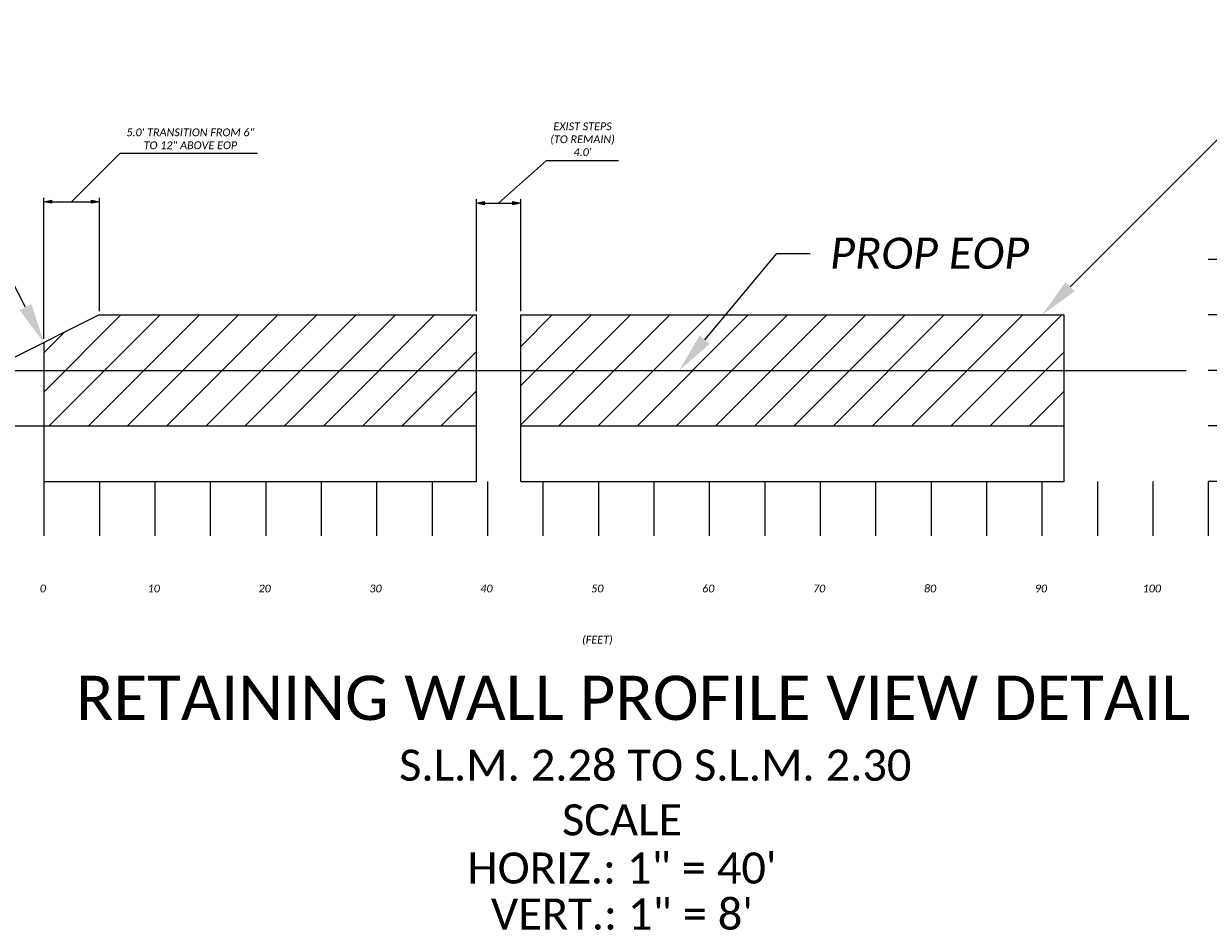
# Model space of a CAD drawing. Header units: feet. Extents: x 2259994 to 2426581, y 202954 to 438869.
# Tile 5 of 12: x 2426382 to 2426488, y 203998 to 204079. Entities that reach past the tile are written whole.
import ezdxf
from ezdxf import colors
from ezdxf.entities.mleader import LeaderData, LeaderLine
from ezdxf.enums import TextEntityAlignment as Align
from ezdxf.math import Vec2, Vec3

# ---------------------------------------------------------------- set-up
doc = ezdxf.new("R2010")
doc.units = ezdxf.units.FT
doc.header["$MEASUREMENT"] = 0
for name, color, linetype in [('DT_X_Grid', 7, 'Continuous'), ('PV_P_Curb', 120, 'Continuous'), ('PV_P_EOP', 7, 'Continuous'), ('RD_P_Wall', 120, 'Continuous'), ('SH_Border', 7, 'Continuous'), ('SH_Text', 7, 'Continuous'), ('SH_TextH', 4, 'Continuous'), ('SH_TextM', 7, 'Continuous')]:
    doc.layers.add(name, color=color, linetype=linetype)
doc.styles.add('Slanted Normal (0.14) Font 31', font='calibrii.ttf', dxfattribs={"height": 0.14})
doc.styles.add('Slanted-Normal', font='calibrii.ttf', dxfattribs={"height": 0.14})
doc.styles.add('Straight Normal (0.14) Font 30', font='calibri.ttf', dxfattribs={"height": 0.14})
doc.styles.add('Straight Title (0.20) Font 30', font='calibri.ttf', dxfattribs={"height": 0.2})
doc.dimstyles.new('Dec-1  Slanted', dxfattribs={"dimtxt": 0.14, "dimasz": 0.14, "dimexe": 0.07, "dimexo": 0.07, "dimgap": 0.07, "dimtad": 1, "dimdec": 1, "dimzin": 3, "dimdsep": 46, "dimtxsty": 'Slanted-Normal', "dimblk": 'Dim1', "dimcen": 0, "dimclrd": 95, "dimclre": 95, "dimclrt": 7, "dimaunit": 1, "dimadec": 3, "dimazin": 3, "dimtfac": 1, "dimtdec": 1, "dimtix": 1, "dimtofl": 0, "dimtmove": 1, "dimatfit": 3, "dimldrblk": 'Dim1', "dimfxl": 1, "dimtolj": 1, "dimtzin": 0, "dimlwd": -1, "dimlwe": -1, "dimarcsym": 0})

# ---------------------------------------------------------------- blocks, each defined once
blk = doc.blocks.new('*U992')
at = {"layer": 'DT_X_Grid'}
blk.add_lwpolyline([(0, 0), (0, -4.92)], dxfattribs=at)
blk = doc.blocks.new('*U993')
at = {"layer": 'DT_X_Grid', "color": 0, "linetype": 'ByBlock', "lineweight": -2, "transparency": 16777216}
for p in [(2426383.46, 204037.79), (2426388.46, 204037.79), (2426393.46, 204037.79), (2426398.46, 204037.79), (2426403.46, 204037.79), (2426408.46, 204037.79), (2426413.46, 204037.79), (2426418.46, 204037.79), (2426423.46, 204037.79), (2426428.46, 204037.79), (2426433.46, 204037.79), (2426438.46, 204037.79), (2426443.46, 204037.79), (2426448.46, 204037.79), (2426453.46, 204037.79), (2426458.46, 204037.79), (2426463.46, 204037.79), (2426468.46, 204037.79), (2426473.46, 204037.79), (2426478.46, 204037.79), (2426483.46, 204037.79), (2426488.46, 204037.79)]:
    blk.add_blockref('*U992', p, dxfattribs=at)
blk = doc.blocks.new('*U994')
at = {"layer": 'DT_X_Grid'}
blk.add_lwpolyline([(10, 0), (10, 4.92)], dxfattribs=at)
blk = doc.blocks.new('*U995')
at = {"layer": 'DT_X_Grid', "color": 0, "linetype": 'ByBlock', "lineweight": -2, "transparency": 16777216, "rotation": 270}
for p in [(2426488.46, 204057.79), (2426488.46, 204052.79), (2426488.46, 204047.79), (2426488.46, 204042.79), (2426488.46, 204037.79)]:
    blk.add_blockref('*U994', p, dxfattribs=at)
blk = doc.blocks.new('Dim1')
h = blk.add_hatch(color=4)
h.dxf.hatch_style = 1
h.paths.add_polyline_path([(0, 0), (-1, -0.2), (-1, 0.2)])
at = {"color": 4}
blk.add_lwpolyline([(0, 0), (-1, -0.2), (-1, 0.2), (0, 0)], dxfattribs=at)
blk = doc.blocks.new('*D1016')
at = {"layer": 'Defpoints', "color": 0, "transparency": 16777216}
for p in [(2426388.46, 204062.99), (2426388.46, 204052.79), (2426383.46, 204050.29)]:
    blk.add_point(p, dxfattribs=at)
at = {"layer": 'SH_TextM', "color": 95, "linetype": 'Continuous', "transparency": 16777216}
for p, q in [((2426385.96, 204062.99), (2426390.35, 204067.37)), ((2426390.35, 204067.37), (2426402.72, 204067.37)), ((2426383.46, 204050.64), (2426383.46, 204063.34)), ((2426388.46, 204053.14), (2426388.46, 204063.34)), ((2426384.16, 204062.99), (2426387.76, 204062.99))]:
    blk.add_line(p, q, dxfattribs=at)
at = {"layer": 'SH_TextM', "color": 95, "transparency": 16777216, "xscale": 0.7000000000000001, "yscale": 0.7000000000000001, "zscale": 0.7000000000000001, "rotation": 180}
blk.add_blockref('Dim1', (2426383.46, 204062.99), dxfattribs=at)
at = {"layer": 'SH_TextM', "color": 95, "transparency": 16777216, "xscale": 0.7000000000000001, "yscale": 0.7000000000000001, "zscale": 0.7000000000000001}
blk.add_blockref('Dim1', (2426388.46, 204062.99), dxfattribs=at)
at = {"layer": 'SH_TextM', "color": 7, "transparency": 16777216, "insert": (2426396.67, 204068.66), "char_height": 0.7, "width": 11.9331, "attachment_point": 5, "style": 'Slanted-Normal'}
blk.add_mtext('\\A1;5.0\' TRANSITION FROM 6" TO 12" ABOVE EOP', dxfattribs=at)
blk = doc.blocks.new('*D1018')
at = {"layer": 'Defpoints', "color": 0, "transparency": 16777216}
for p in [(2426426.46, 204062.86), (2426422.46, 204052.79), (2426426.46, 204052.79)]:
    blk.add_point(p, dxfattribs=at)
at = {"layer": 'SH_TextM', "color": 95, "linetype": 'Continuous', "transparency": 16777216}
for p, q in [((2426424.46, 204062.86), (2426428.79, 204066.71)), ((2426428.79, 204066.71), (2426435.27, 204066.71)), ((2426422.46, 204053.14), (2426422.46, 204063.21)), ((2426426.46, 204053.14), (2426426.46, 204063.21)), ((2426423.16, 204062.86), (2426425.76, 204062.86))]:
    blk.add_line(p, q, dxfattribs=at)
at = {"layer": 'SH_TextM', "color": 95, "transparency": 16777216, "xscale": 0.7000000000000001, "yscale": 0.7000000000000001, "zscale": 0.7000000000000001, "rotation": 180}
blk.add_blockref('Dim1', (2426422.46, 204062.86), dxfattribs=at)
at = {"layer": 'SH_TextM', "color": 95, "transparency": 16777216, "xscale": 0.7000000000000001, "yscale": 0.7000000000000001, "zscale": 0.7000000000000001}
blk.add_blockref('Dim1', (2426426.46, 204062.86), dxfattribs=at)
at = {"layer": 'SH_TextM', "color": 7, "transparency": 16777216, "insert": (2426432.03, 204068.62), "char_height": 0.7, "attachment_point": 5, "style": 'Slanted-Normal'}
blk.add_mtext("\\A1;EXIST STEPS\\P(TO REMAIN) \\P4.0'", dxfattribs=at)

msp = doc.modelspace()

# ---------------------------------------------------------------- hatches: boundary and pattern name
at = {"layer": 'SH_Border'}
h = msp.add_hatch(dxfattribs=at)
h.set_pattern_fill('ANSI31', color=256, scale=20)
h.paths.add_polyline_path([(2426383.45822, 204050.28893), (2426383.45822, 204047.78893), (2426422.45822, 204047.78893), (2426422.45822, 204052.78893), (2426388.45822, 204052.78893)])
h.paths.add_polyline_path([(2426383.45822, 204047.78893), (2426383.45822, 204042.78893), (2426422.45822, 204042.78893), (2426422.45822, 204047.78893)])
h = msp.add_hatch(dxfattribs=at)
h.set_pattern_fill('ANSI31', color=256, scale=20)
h.paths.add_polyline_path([(2426426.45822, 204047.78893), (2426426.45822, 204042.78893), (2426475.45822, 204042.78893), (2426475.45822, 204047.78893)])
h.paths.add_polyline_path([(2426475.45822, 204047.78893), (2426475.45822, 204052.78893), (2426426.45822, 204052.78893), (2426426.45822, 204047.78893)])

# ---------------------------------------------------------------- linework, layer by layer
at = {"layer": 'PV_P_Curb'}
msp.add_line((2426383.45822, 204050.28893), (2426383.45822, 204037.78893), dxfattribs=at)
at = {"layer": 'PV_P_EOP'}
msp.add_lwpolyline([(2426359.7095, 204047.78893), (2426486.4499, 204047.78893)], dxfattribs=at)
at = {"layer": 'RD_P_Wall'}
for p, q in [((2426422.45822, 204037.78893), (2426422.45822, 204052.78893)), ((2426426.45822, 204037.78893), (2426426.45822, 204052.78893))]:
    msp.add_line(p, q, dxfattribs=at)
for points in [[(2426388.45822, 204052.78893), (2426380.12482, 204048.62223)], [(2426388.45822, 204052.78893), (2426422.45822, 204052.78893)], [(2426426.45822, 204052.78893), (2426475.45822, 204052.78893)], [(2426475.45822, 204037.78893), (2426475.45822, 204052.78893)], [(2426359.7095, 204042.78893), (2426422.45822, 204042.78893)], [(2426426.45822, 204042.78893), (2426475.45822, 204042.78893)], [(2426383.45822, 204037.78893), (2426422.45822, 204037.78893)], [(2426426.45822, 204037.78893), (2426475.45822, 204037.78893)]]:
    msp.add_lwpolyline(points, dxfattribs=at)

# ---------------------------------------------------------------- block references
at = {"layer": 'DT_X_Grid', "rotation": 180}
msp.add_blockref('*U995', (4852981.83703, 408085.57786), dxfattribs=at)
at = {"layer": 'DT_X_Grid'}
msp.add_blockref('*U993', (0, 0), dxfattribs=at)

# ---------------------------------------------------------------- texts
at = {"layer": 'SH_Text', "style": 'Slanted Normal (0.14) Font 31'}
for s, p in [('0', (2426383.36828, 204027.57361)), ('10', (2426393.36828, 204027.57361)), ('20', (2426403.36828, 204027.57361)), ('30', (2426413.36828, 204027.57361)), ('40', (2426423.36828, 204027.57361)), ('50', (2426433.36828, 204027.57361)), ('60', (2426443.36828, 204027.57361)), ('70', (2426453.36828, 204027.57361)), ('80', (2426463.36828, 204027.57361)), ('90', (2426473.36828, 204027.57361)), ('100', (2426483.36828, 204027.57361)), ('(FEET)', (2426433.36828, 204022.95731))]:
    msp.add_text(s, height=0.7, dxfattribs=at).set_placement(p, align=Align.BOTTOM_CENTER)
at = {"layer": 'SH_TextH', "insert": (2426436.59146, 204020.27353, 99.23681), "char_height": 4, "width": 113.0109712, "attachment_point": 2, "style": 'Straight Title (0.20) Font 30'}
msp.add_mtext('RETAINING WALL PROFILE VIEW DETAIL\\P\\pxi-3,l4,t4;{\\H0.7x;S.L.M.^I2.28 TO S.L.M. 2.30}', dxfattribs=at)
at = {"layer": 'SH_TextM', "style": 'Straight Normal (0.14) Font 30'}
for s, p in [('SCALE', (2426435.59405, 204007.28131, 99.23681)), ('HORIZ.: 1" = 40\'', (2426435.59405, 204002.99425, 99.23681)), ('VERT.: 1" = 8\'', (2426435.58307, 203998.86159, 99.23681))]:
    msp.add_text(s, height=2.8, dxfattribs=at).set_placement(p, align=Align.MIDDLE)

# ---------------------------------------------------------------- dimensions: what is measured, and where the dimension line sits
at = {"layer": 'SH_TextM'}
for base, p1, p2, text, picture, middle in [((2426426.45822, 204062.86288), (2426422.45822, 204052.78893), (2426426.45822, 204052.78893), 'EXIST STEPS\\P(TO REMAIN) \\P<>', '*D1018', (2426429.14333, 204066.70685)), ((2426388.45822, 204062.98527), (2426383.45822, 204050.28893), (2426388.45822, 204052.78893), '<> TRANSITION FROM 6" TO 12" ABOVE EOP', '*D1016', (2426390.70179, 204067.36637))]:
    dim = msp.add_linear_dim(base=base, p1=p1, p2=p2, text=text, dimstyle='Dec-1  Slanted', override={"dimpost": "'"}, dxfattribs=at)
    dim.commit()
    dim.dimension.update_dxf_attribs({"geometry": picture, "text_midpoint": middle, "dimtype": 160})

# ---------------------------------------------------------------- leaders
ml = msp.add_multileader_mtext('Standard', dxfattribs=at)
ml.set_content('END  RETAINING WALL', color=256, style='Slanted Normal (0.14) Font 31')
ml.set_leader_properties(color=9)
ml.build(insert=Vec2(0, 0))
ml.multileader.update_dxf_attribs({"text_left_attachment_type": 2, "text_right_attachment_type": 2, "dogleg_length": 0.15, "arrow_head_size": 3.6})
ctx = ml.context
ctx.base_point, ctx.char_height, ctx.arrow_head_size, ctx.landing_gap_size, ctx.plane_origin = Vec3(2426501.23469, 204077.55734, 99.23681), 2.8, 3.6, 1.8, Vec3(2426486.9926, 204102.5688, 99.23681)
ctx.left_attachment, ctx.right_attachment = 2, 2
notes = []
notes.append((ctx, [(0, (1, 1, 0), (2426498.23469, 204077.55734, 99.23681), (1, 0), 3, [(0, [(2426473.45822, 204052.78893, 99.23681)], 0, [])])]))
ctx.mtext.insert, ctx.mtext.width, ctx.mtext.flow_direction = Vec3(2426503.03469, 204078.98965, 99.23681), 78.1952746, 5
ml = msp.add_multileader_mtext('Standard', dxfattribs=at)
ml.set_content('BEGIN RETAINING WALL', color=256, style='Slanted Normal (0.14) Font 31')
ml.set_leader_properties(color=9)
ml.build(insert=Vec2(0, 0))
ml.multileader.update_dxf_attribs({"text_left_attachment_type": 2, "text_right_attachment_type": 2, "dogleg_length": 0.15, "arrow_head_size": 3.6})
ctx = ml.context
ctx.base_point, ctx.char_height, ctx.arrow_head_size, ctx.landing_gap_size, ctx.plane_origin = Vec3(2426320.27695, 204076.52212, 99.23681), 2.8, 3.6, 1.8, Vec3(2426314.5416, 204103.37158, 99.23681)
ctx.left_attachment, ctx.right_attachment = 2, 2
notes.append((ctx, [(1, (1, 1, 0), (2426369.91295, 204076.52212, 99.23681), (-1, 0), 3, [(0, [(2426383.45822, 204050.28893, 99.23681)], 0, [])])]))
ctx.mtext.insert, ctx.mtext.width, ctx.mtext.flow_direction = Vec3(2426322.07695, 204077.95443, 99.23681), 78.1952746, 5
ml = msp.add_multileader_mtext('Standard', dxfattribs=at)
ml.set_content('PROP EOP', color=256, style='Slanted Normal (0.14) Font 31')
ml.set_leader_properties(color=9)
ml.build(insert=Vec2(0, 0))
ml.multileader.update_dxf_attribs({"text_left_attachment_type": 2, "text_right_attachment_type": 2, "dogleg_length": 0.15, "arrow_head_size": 3.6})
ctx = ml.context
ctx.base_point, ctx.char_height, ctx.arrow_head_size, ctx.landing_gap_size, ctx.plane_origin = Vec3(2426452.54354, 204058.32182, 99.23681), 2.8, 3.6, 1.8, Vec3(2426383.47962, 204100.37157, 99.23681)
ctx.left_attachment, ctx.right_attachment = 2, 2
notes.append((ctx, [(0, (1, 1, 0), (2426449.54354, 204058.32182, 99.23681), (1, 0), 3, [(0, [(2426440.74161, 204047.78893, 99.23681)], 0, [])])]))
ctx.mtext.insert, ctx.mtext.width, ctx.mtext.flow_direction = Vec3(2426454.34354, 204059.75628, 99.23681), 78.1952746, 5
for ctx, leaders in notes:
    for number, flags, end, landing, length, lines in leaders:
        leader = LeaderData()
        leader.index, (leader.has_last_leader_line, leader.has_dogleg_vector, leader.attachment_direction) = number, flags
        leader.last_leader_point, leader.dogleg_vector, leader.dogleg_length = Vec3(end), Vec3(landing), length
        for number, points, colour, breaks in lines:
            line = LeaderLine()
            line.index, line.vertices, line.color, line.breaks = number, Vec3.list(points), colors.encode_raw_color(colour), breaks
            leader.lines.append(line)
        ctx.leaders.append(leader)

doc.saveas('drawing.dxf')
